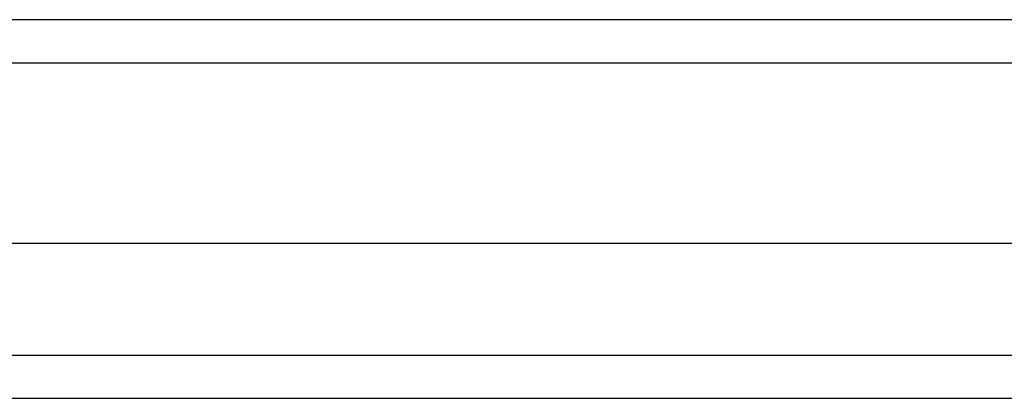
# Model space of a CAD drawing. Header units: inches. Extents: x 25 to 728, y 80 to 333.
# Tile 72 of 160: x 348.737 to 350.987, y 221.006 to 221.872. Entities that reach past the tile are written whole.
import ezdxf

# ---------------------------------------------------------------- set-up
doc = ezdxf.new("R2010")
doc.units = ezdxf.units.IN
doc.header["$MEASUREMENT"] = 0
doc.layers.add('Visible Edges(ANSI)', color=7, linetype='Continuous', lineweight=25)
doc.layers.add('Visible Tangent Edges(ANSI)', color=7, linetype='Continuous', lineweight=25)

msp = doc.modelspace()

# ---------------------------------------------------------------- linework, layer by layer
at = {"layer": 'Visible Edges(ANSI)'}
for p, q in [((384.6379, 221.8723), (312.8359, 221.8723)), ((384.0283, 221.3605), (313.4456, 221.3605)), ((383.8398, 221.0061), (313.6341, 221.0061))]:
    msp.add_line(p, q, dxfattribs=at)
at = {"layer": 'Visible Tangent Edges(ANSI)'}
for p, q in [((312.8359, 221.7733), (384.6379, 221.7733)), ((313.5041, 221.1051), (383.9698, 221.1051))]:
    msp.add_line(p, q, dxfattribs=at)

doc.saveas('drawing.dxf')
